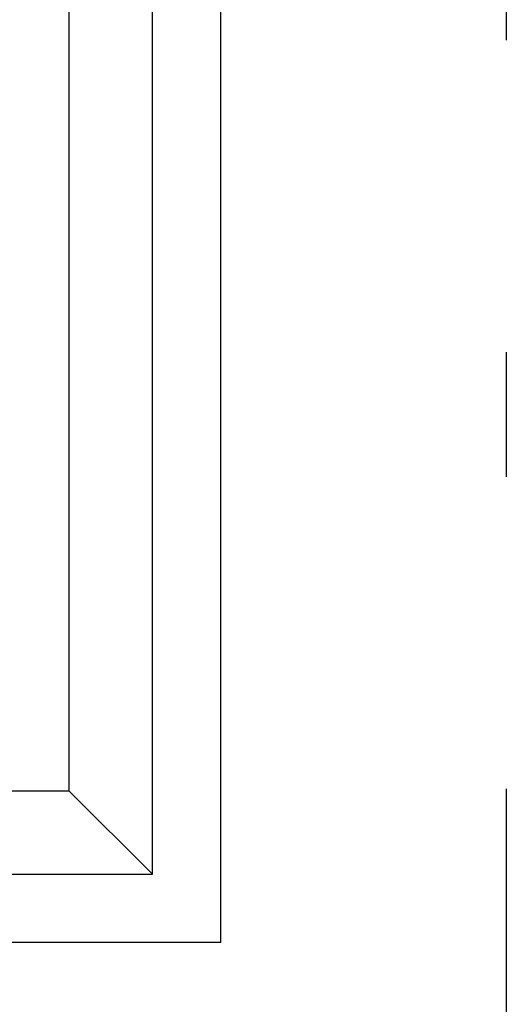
# Model space of a CAD drawing. Extents: x 2 to 87, y -108 to 11.
# Tile 79 of 210: x 25.138 to 25.528, y -78.98 to -78.191. Entities that reach past the tile are written whole.
import ezdxf

# ---------------------------------------------------------------- set-up
doc = ezdxf.new("R2010")
doc.units = 0
doc.header["$MEASUREMENT"] = 0
doc.linetypes.add('DASHDOT', pattern=[1, 0.5, -0.25, 0, -0.25])
doc.layers.add('12', color=7, linetype='CONTINUOUS')
doc.layers.add('5', color=7, linetype='CONTINUOUS')

msp = doc.modelspace()

# ---------------------------------------------------------------- linework, layer by layer
at = {"layer": '12', "color": 62, "linetype": 'Continuous'}
for p, q in [((25.299, -78.9306), (25.299, -77.5624)), ((25.2444, -78.8759), (25.2444, -77.6171)), ((25.1777, -78.8092), (25.1777, -77.6838)), ((25.1777, -78.8092), (24.0523, -78.8092)), ((25.2444, -78.8759), (25.1777, -78.8092)), ((23.9856, -78.8759), (25.2444, -78.8759)), ((25.299, -78.9306), (23.9309, -78.9306))]:
    msp.add_line(p, q, dxfattribs=at)
at = {"layer": '5', "color": 7, "linetype": 'DASHDOT'}
msp.add_line((25.5276, -7.3075), (25.5276, -96.5075), dxfattribs=at)

doc.saveas('drawing.dxf')
